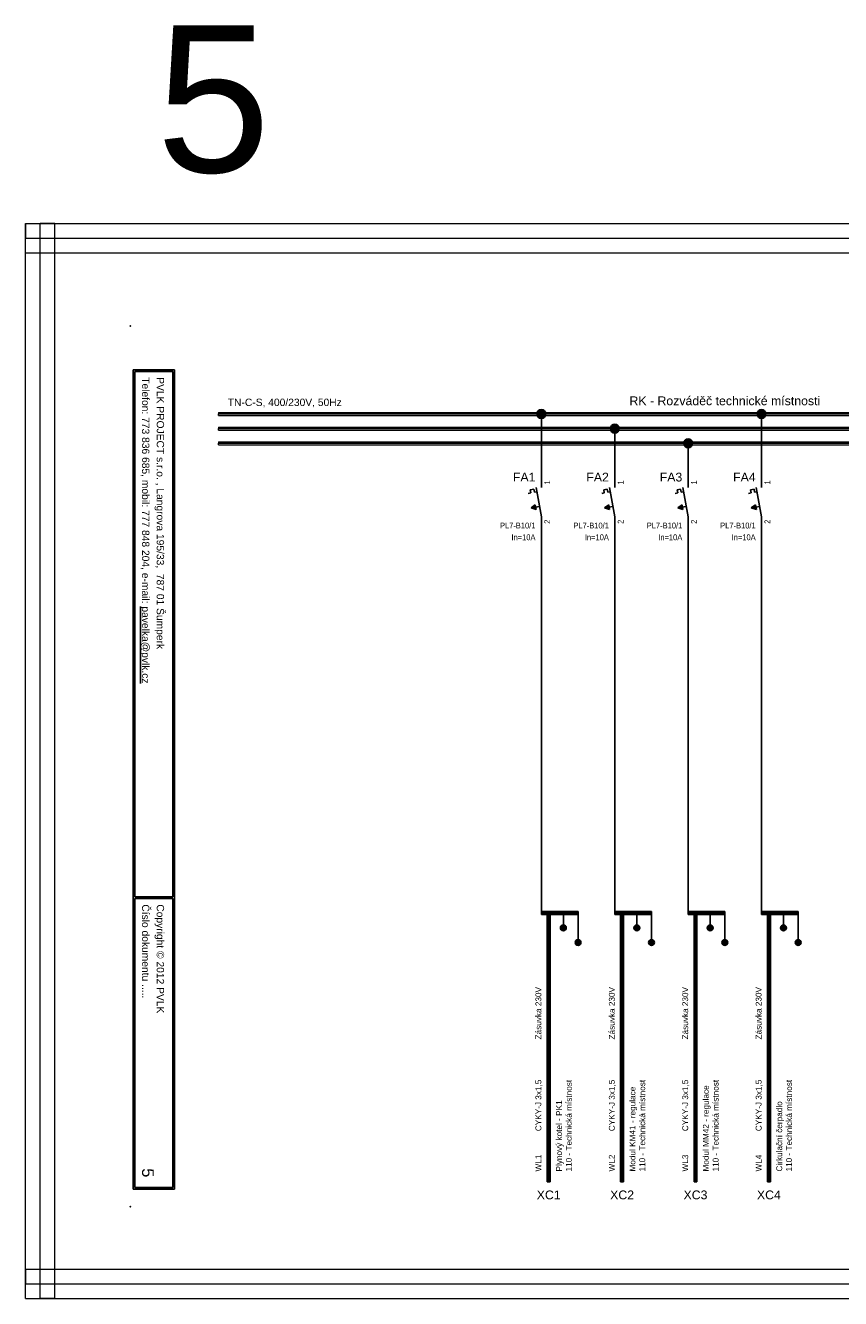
# Model space of a CAD drawing. Extents: x -9616 to -6735, y 5485 to 6008.
# Tile 12 of 15: x -7616 to -7338, y 5574 to 6007. Entities that reach past the tile are written whole.
import ezdxf
from ezdxf.enums import TextEntityAlignment as Align

# ---------------------------------------------------------------- set-up
doc = ezdxf.new("R2010")
doc.units = 0
doc.header["$MEASUREMENT"] = 0
for name, color, linetype in [('1-KRESBA', 7, 'Continuous'), ('__10-Popisy', 220, 'Continuous'), ('__Bílá', 7, 'Continuous'), ('__Oranžová', 30, 'Continuous'), ('__Rudá 010', 10, 'Continuous'), ('__Vínová 220', 220, 'Continuous'), ('__Černá 250', 7, 'Continuous')]:
    doc.layers.add(name, color=color, linetype=linetype)
doc.styles.add('Arial', font='arial.ttf')
doc.styles.add('GENERATED_STYLE_1', font='arial.ttf')

# ---------------------------------------------------------------- blocks, each defined once
blk = doc.blocks.new('L0001A02')
at = {"linetype": 'Continuous'}
h = blk.add_hatch(color=256, dxfattribs=at)
edge = h.paths.add_edge_path()
edge.add_arc((0, 0), 1.5, 0, 360)
blk.add_circle((0, 0), 1.5)
blk = doc.blocks.new('FEVA1462')
blk.add_hatch(color=256).paths.add_polyline_path([(-3.5, -2), (-2.06, -0.92), (-1.772, -2.504)])
for p, q in [((0, 5), (0, 10)), ((-3.752, 4.136), (-2.564, 4.352)), ((-2.564, 4.352), (-2.38, 3.34)), ((-1.818, 5), (0, -5)), ((-4.448, 2.964), (-3.568, 3.124)), ((-3.752, 4.136), (-3.568, 3.124)), ((-2.38, 3.34), (-1.544, 3.492)), ((-3.5, -2), (-2.06, -0.92)), ((-3.5, -2), (-0.64, -1.48)), ((-3.5, -2), (-1.772, -2.504)), ((-2.06, -0.92), (-1.772, -2.504)), ((0, -5), (0, -10))]:
    blk.add_line(p, q)
at = {"style": 'Arial'}
blk.add_attdef('POPIS', text='', height=3, dxfattribs=at).set_placement((-2, 7), align=Align.RIGHT)
at = {"style": 'Arial', "width": 0.8}
blk.add_attdef('NO1', (3, 6), '', height=2, rotation=90, dxfattribs=at)
for tag, p in [('TYP', (-2, -9)), ('PROUD', (-2, -13)), ('DOPLŇ1', (-2, -17)), ('DOPLŇ2', (-2, -21))]:
    blk.add_attdef(tag, text='', height=2, dxfattribs=at).set_placement(p, align=Align.RIGHT)
blk.add_attdef('CO1', text='', height=2, rotation=90, dxfattribs=at).set_placement((3, -6), align=Align.RIGHT)
blk = doc.blocks.new('V0085A01')
h = blk.add_hatch(color=256)
edge = h.paths.add_edge_path()
edge.add_arc((0, 0), 1, 0, 360)
blk.add_circle((0, 0), 1)
blk = doc.blocks.new('BLK_Razítko_malé_pro_rozváděče')
at = {"layer": '__Bílá'}
for p, q in [((15, -1), (15, -20)), ((15, -1), (294, -1)), ((15.5, -1.5), (15.5, -19.5)), ((15.5, -1.5), (184.5, -1.5)), ((184.5, -1.5), (184.5, -19.5)), ((185, -1.5), (185, -19.5)), ((185, -1.5), (293.5, -1.5)), ((293.5, -19.5), (293.5, -1.5)), ((294, -20), (294, -1)), ((15, -20), (294, -20)), ((15.5, -19.5), (184.5, -19.5)), ((185, -19.5), (293.5, -19.5)), ((15, -405), (15, -419)), ((15, -405), (294, -405)), ((15.5, -405.5), (15.5, -418.5)), ((15.5, -405.5), (194.5, -405.5)), ((194.5, -405.5), (194.5, -418.5)), ((195, -405.5), (195, -418.5)), ((195, -405.5), (293.5, -405.5)), ((293.5, -405.5), (293.5, -418.5)), ((294, -405), (294, -419)), ((15, -419), (294, -419)), ((15.5, -418.5), (194.5, -418.5)), ((195, -418.5), (293.5, -418.5))]:
    blk.add_line(p, q, dxfattribs=at)
for p in [(0, 0), (300, 0), (0, -420), (300, -420)]:
    blk.add_point(p, dxfattribs=at)
at = {"layer": '__Bílá', "style": 'Arial'}
for s, height, p in [('Dokument', 2.5, (187, -7)), ('-', 3, (38, -7)), ('-', 3, (210.5, -7)), ('SO/PS', 2.5, (17.5, -12)), ('-', 3, (38, -12)), ('Vypracoval', 2.5, (187, -12)), ('-', 3, (210.5, -12)), ('Investor', 2.5, (17.5, -17)), ('-', 3, (38, -17)), ('Datum', 2.5, (187, -17)), ('-', 3, (210.5, -17)), ('PVLK PROJECT s.r.o. , Langrova 195/33,  787 01 Šumperk', 2.5, (17.5, -411)), ('Copyright © 2012 PVLK', 2.5, (197, -411)), ('Telefon: 773 836 685, mobil: 777 848 204, e-mail: %%Upavelka@pvlk.cz', 2.5, (17.5, -416)), ('Číslo dokumentu .....', 2.5, (197, -416))]:
    blk.add_text(s, height=height, dxfattribs=at).set_placement(p)
at = {"layer": '__Vínová 220', "char_height": 2.5, "attachment_point": 7, "style": 'Arial'}
for s, insert in [('715 0908', (17.5, -7)), ('Rozšíření výrobního areálu firmy PLASTKON PRODUCT, S.R.O.', (42.5, -7.75)), ('R1 – Rozváděč administrativní části 1NP', (215, -7.75)), ('SO 02 - Novostavba skladovací haly s administrativní budovou', (42.5, -12.75)), ('Miroslav Pavelka', (215, -12.75)), ('Plastkon product, s.r.o., Hlavní 147, Mikulovice 790 84', (42.5, -17.75)), ('06/2016', (215, -17.75))]:
    blk.add_mtext(s, dxfattribs=dict(at, insert=insert))
at = {"layer": '__Vínová 220', "style": 'Arial'}
blk.add_attdef('ČÍSLO', text='', height=4, dxfattribs=at).set_placement((290, -416), align=Align.RIGHT)

msp = doc.modelspace()

# ---------------------------------------------------------------- linework, layer by layer
at = {"layer": '1-KRESBA'}
for p, q in [((-7440, 5855), (-7440, 5875)), ((-7365, 5855), (-7365, 5875)), ((-7415, 5855), (-7415, 5870)), ((-7390, 5855), (-7390, 5865)), ((-7440, 5835), (-7440, 5715)), ((-7415, 5835), (-7415, 5715)), ((-7390, 5835), (-7390, 5715)), ((-7365, 5835), (-7365, 5715)), ((-7440, 5715), (-7440, 5705)), ((-7415, 5715), (-7415, 5705)), ((-7390, 5715), (-7390, 5705)), ((-7365, 5715), (-7365, 5705)), ((-7365, 5715), (-7365, 5705)), ((-7440, 5705.5), (-7440, 5705)), ((-7440, 5705.5), (-7427.5, 5705.5)), ((-7440, 5704.5), (-7440, 5705)), ((-7440, 5705), (-7427.5, 5705)), ((-7440, 5704.5), (-7427.5, 5704.5)), ((-7438, 5613.53), (-7438, 5705.5)), ((-7438, 5705.5), (-7437.5, 5705.5)), ((-7437.5, 5613.53), (-7437.5, 5705.5)), ((-7437, 5705.5), (-7437.5, 5705.5)), ((-7437, 5613.53), (-7437, 5705.5)), ((-7432.5, 5705), (-7432.5, 5700)), ((-7427.5, 5705.5), (-7427.5, 5705)), ((-7427.5, 5704.5), (-7427.5, 5705)), ((-7427.5, 5705), (-7427.5, 5695)), ((-7415, 5705.5), (-7415, 5705)), ((-7415, 5705.5), (-7402.5, 5705.5)), ((-7415, 5704.5), (-7415, 5705)), ((-7415, 5705), (-7402.5, 5705)), ((-7415, 5704.5), (-7402.5, 5704.5)), ((-7413, 5613.53), (-7413, 5705.5)), ((-7413, 5705.5), (-7412.5, 5705.5)), ((-7412.5, 5613.53), (-7412.5, 5705.5)), ((-7412, 5705.5), (-7412.5, 5705.5)), ((-7412, 5613.53), (-7412, 5705.5)), ((-7407.5, 5705), (-7407.5, 5700)), ((-7402.5, 5705.5), (-7402.5, 5705)), ((-7402.5, 5704.5), (-7402.5, 5705)), ((-7402.5, 5705), (-7402.5, 5695)), ((-7390, 5705.5), (-7390, 5705)), ((-7390, 5705.5), (-7377.5, 5705.5)), ((-7390, 5704.5), (-7390, 5705)), ((-7390, 5705), (-7377.5, 5705)), ((-7390, 5704.5), (-7377.5, 5704.5)), ((-7388, 5613.53), (-7388, 5705.5)), ((-7388, 5705.5), (-7387.5, 5705.5)), ((-7387.5, 5613.53), (-7387.5, 5705.5)), ((-7387, 5705.5), (-7387.5, 5705.5)), ((-7387, 5613.53), (-7387, 5705.5)), ((-7382.5, 5705), (-7382.5, 5700)), ((-7377.5, 5705.5), (-7377.5, 5705)), ((-7377.5, 5704.5), (-7377.5, 5705)), ((-7377.5, 5705), (-7377.5, 5695)), ((-7365, 5705.5), (-7365, 5705)), ((-7365, 5705.5), (-7352.5, 5705.5)), ((-7365, 5704.5), (-7365, 5705)), ((-7365, 5705), (-7352.5, 5705)), ((-7365, 5704.5), (-7352.5, 5704.5)), ((-7363, 5613.53), (-7363, 5705.5)), ((-7363, 5705.5), (-7362.5, 5705.5)), ((-7362.5, 5613.53), (-7362.5, 5705.5)), ((-7362, 5705.5), (-7362.5, 5705.5)), ((-7362, 5613.53), (-7362, 5705.5)), ((-7357.5, 5705), (-7357.5, 5700)), ((-7352.5, 5705.5), (-7352.5, 5705)), ((-7352.5, 5704.5), (-7352.5, 5705)), ((-7352.5, 5705), (-7352.5, 5695)), ((-7438, 5613.53), (-7437.5, 5613.53)), ((-7437, 5613.53), (-7437.5, 5613.53)), ((-7413, 5613.53), (-7412.5, 5613.53)), ((-7412, 5613.53), (-7412.5, 5613.53)), ((-7388, 5613.53), (-7387.5, 5613.53)), ((-7387, 5613.53), (-7387.5, 5613.53)), ((-7363, 5613.53), (-7362.5, 5613.53)), ((-7362, 5613.53), (-7362.5, 5613.53))]:
    msp.add_line(p, q, dxfattribs=at)
at = {"layer": '__Oranžová', "lineweight": 0}
for p, q in [((-7550, 5875.5), (-7550, 5875)), ((-7550, 5875.5), (-7210, 5875.5)), ((-7550, 5874.5), (-7550, 5875)), ((-7550, 5875), (-7210, 5875)), ((-7550, 5874.5), (-7210, 5874.5)), ((-7550, 5870.5), (-7550, 5870)), ((-7550, 5870.5), (-7210, 5870.5)), ((-7550, 5869.5), (-7550, 5870)), ((-7550, 5870), (-7210, 5870)), ((-7550, 5869.5), (-7210, 5869.5)), ((-7550, 5865.5), (-7550, 5865)), ((-7550, 5865.5), (-7210, 5865.5)), ((-7550, 5864.5), (-7550, 5865)), ((-7550, 5865), (-7210, 5865)), ((-7550, 5864.5), (-7210, 5864.5))]:
    msp.add_line(p, q, dxfattribs=at)
at = {"layer": '__Vínová 220', "lineweight": 0}
for p, q in [((-7615.71, 5573.74), (-7615.71, 5939.82)), ((-7615.71, 5939.82), (-7610.71, 5939.82)), ((-7615.71, 5939.82), (-7615.71, 5934.82)), ((-7615.71, 5939.82), (-7119.31, 5939.82)), ((-7610.71, 5573.74), (-7610.71, 5939.82)), ((-7605.71, 5939.82), (-7610.71, 5939.82)), ((-7605.71, 5573.74), (-7605.71, 5939.82)), ((-7615.71, 5929.82), (-7615.71, 5934.82)), ((-7615.71, 5934.82), (-7119.31, 5934.82)), ((-7615.71, 5929.82), (-7119.31, 5929.82)), ((-7615.71, 5583.74), (-7615.71, 5578.74)), ((-7615.71, 5583.74), (-7119.31, 5583.74)), ((-7615.71, 5573.74), (-7615.71, 5578.74)), ((-7615.71, 5578.74), (-7119.31, 5578.74)), ((-7615.71, 5573.74), (-7610.71, 5573.74)), ((-7615.71, 5573.74), (-7119.31, 5573.74)), ((-7605.71, 5573.74), (-7610.71, 5573.74))]:
    msp.add_line(p, q, dxfattribs=at)

# ---------------------------------------------------------------- block references
at = {"color": 250, "linetype": 'Continuous'}
for p in [(-7432.5, 5700), (-7407.5, 5700), (-7382.5, 5700), (-7357.5, 5700), (-7427.5, 5695), (-7402.5, 5695), (-7377.5, 5695), (-7352.5, 5695)]:
    msp.add_blockref('V0085A01', p, dxfattribs=at)
at = {"layer": '1-KRESBA', "rotation": 270}
msp.add_blockref('BLK_Razítko_malé_pro_rozváděče', (-7160, 5905), dxfattribs=at).add_auto_attribs({'ČÍSLO': '5'})
at = {"layer": '1-KRESBA'}
for p in [(-7440, 5875), (-7365, 5875), (-7415, 5870), (-7390, 5865)]:
    msp.add_blockref('L0001A02', p, dxfattribs=at)
at = {"layer": '__Černá 250'}
for p, values in [((-7440, 5845), {'POPIS': 'FA1', 'TYP': 'PL7-B10/1', 'PROUD': 'In=10A', 'CO1': '2', 'NO1': '1'}), ((-7415, 5845), {'POPIS': 'FA2', 'TYP': 'PL7-B10/1', 'PROUD': 'In=10A', 'CO1': '2', 'NO1': '1'}), ((-7390, 5845), {'POPIS': 'FA3', 'TYP': 'PL7-B10/1', 'PROUD': 'In=10A', 'CO1': '2', 'NO1': '1'}), ((-7365, 5845), {'POPIS': 'FA4', 'TYP': 'PL7-B10/1', 'PROUD': 'In=10A', 'CO1': '2', 'NO1': '1'})]:
    msp.add_blockref('FEVA1462', p, dxfattribs=at).add_auto_attribs(values)

# ---------------------------------------------------------------- texts
at = {"layer": '__10-Popisy', "style": 'Arial'}
msp.add_text('5', height=50, dxfattribs=at).set_placement((-7571.15, 5957.31))
at = {"layer": '__Bílá', "insert": (-7409.99, 5877.93), "char_height": 3, "attachment_point": 7, "style": 'Arial'}
msp.add_mtext('RK - Rozváděč technické místnosti', dxfattribs=at)
at = {"layer": '__Oranžová', "lineweight": 0, "style": 'Arial'}
msp.add_text('TN-C-S, 400/230V, 50Hz', height=2.5, dxfattribs=at).set_placement((-7546.79, 5877.71))
at = {"layer": '__Rudá 010', "style": 'Arial'}
for p in [(-7440, 5679.84), (-7415, 5679.84), (-7390, 5679.84), (-7365, 5679.84)]:
    msp.add_text('Zásuvka 230V', height=2, rotation=90, dxfattribs=at).set_placement(p, align=Align.RIGHT)
for s, p in [('CYKY-J 3x1,5', (-7440, 5630.74)), ('CYKY-J 3x1,5', (-7415, 5630.74)), ('CYKY-J 3x1,5', (-7390, 5630.74)), ('CYKY-J 3x1,5', (-7365, 5630.74)), ('WL1', (-7440, 5617)), ('WL2', (-7415, 5617)), ('WL3', (-7390, 5617)), ('WL4', (-7365, 5617))]:
    msp.add_text(s, height=2, rotation=90, dxfattribs=at).set_placement(p)
at = {"layer": '__Rudá 010', "style": 'GENERATED_STYLE_1'}
for s, p in [('XC1', (-7437.5, 5607.53)), ('XC2', (-7412.5, 5607.53)), ('XC3', (-7387.5, 5607.53)), ('XC4', (-7362.5, 5607.53))]:
    msp.add_text(s, height=3, dxfattribs=at).set_placement(p, align=Align.CENTER)
at = {"layer": '__Rudá 010', "char_height": 2, "width": 62.8406, "attachment_point": 1, "rotation": 90, "style": 'Arial'}
for s, insert in [('Plynový kotel - PK1\\P110 - Technická místnost', (-7434.97, 5617)), ('Modul KM41 - regulace\\P110 - Technická místnost', (-7409.97, 5617)), ('Modul MM42 - regulace\\P110 - Technická místnost', (-7384.97, 5617)), ('Cirkulační čerpadlo\\P110 - Technická místnost', (-7359.97, 5617))]:
    msp.add_mtext(s, dxfattribs=dict(at, insert=insert))

doc.saveas('drawing.dxf')
